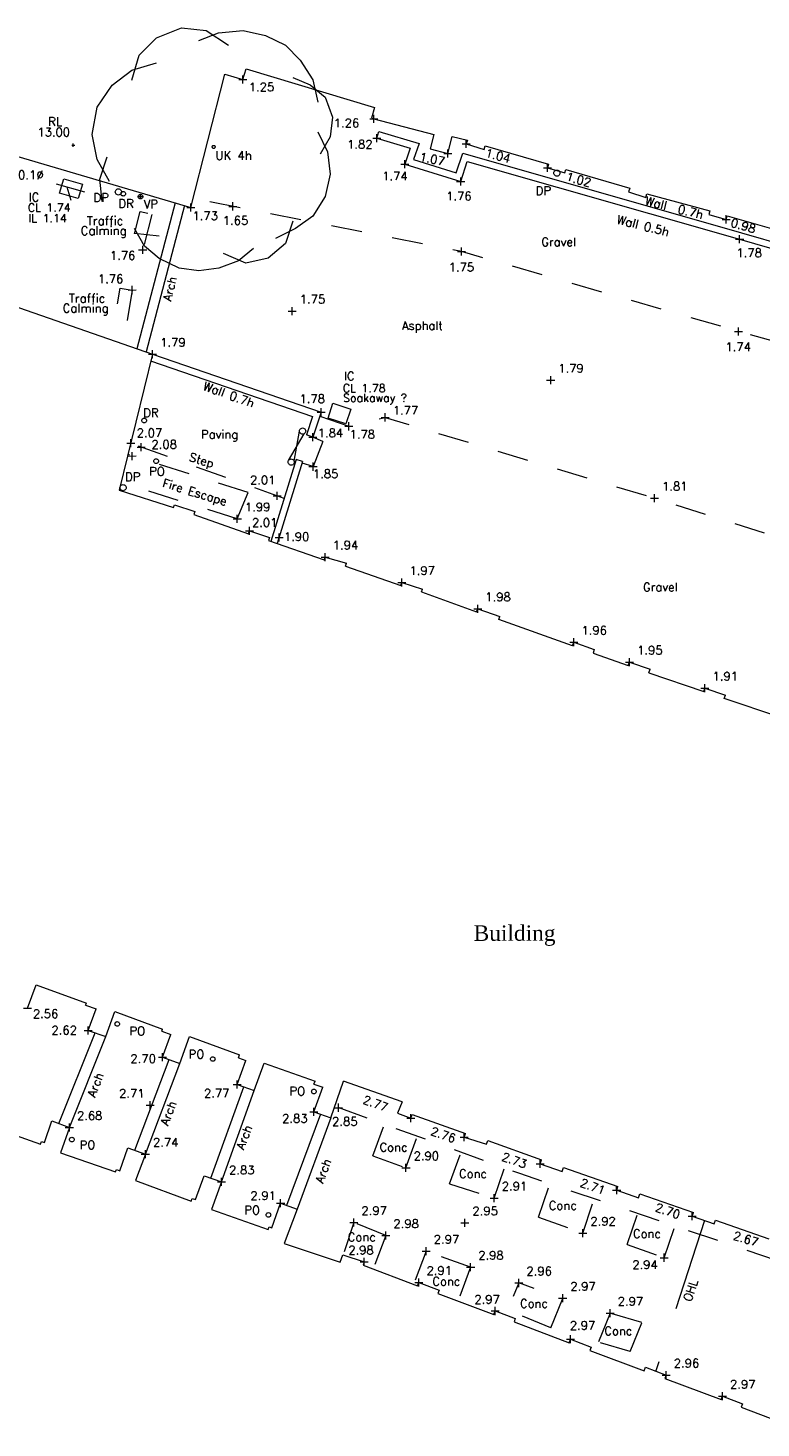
# Model space of a CAD drawing. Header units: metres. Extents: x 639013 to 639566, y 257273 to 257664.
# Tile 15 of 79: x 639202 to 639225, y 257406 to 257451. Entities that reach past the tile are written whole.
import ezdxf

# ---------------------------------------------------------------- set-up
doc = ezdxf.new("R2010")
doc.units = ezdxf.units.M
doc.linetypes.add('65208756-SWE-ZZ-XX-M-C-0002-FC06T002$0$03', pattern=[3, 1, -1, 1])
doc.linetypes.add('65208756-SWE-ZZ-XX-M-C-0002-FC06T002$0$IRRIGATION', pattern=[11.5, 3, -1.8, 0.3, -1.8, 0.3, -1.8, 2.5])
for name, color, linetype, lineweight in [('65208756-SWE-ZZ-XX-M-C-0002-FC06T002$0$0not0', 253, 'Continuous', 0), ('65208756-SWE-ZZ-XX-M-C-0002-FC06T002$0$SS_BUILDING', 253, 'Continuous', 0), ('65208756-SWE-ZZ-XX-M-C-0002-FC06T002$0$SS_COVERS', 253, 'Continuous', 0), ('65208756-SWE-ZZ-XX-M-C-0002-FC06T002$0$SS_DETAIL', 253, '65208756-SWE-ZZ-XX-M-C-0002-FC06T002$0$03', 0), ('65208756-SWE-ZZ-XX-M-C-0002-FC06T002$0$SS_GATE', 253, 'Continuous', 0), ('65208756-SWE-ZZ-XX-M-C-0002-FC06T002$0$SS_INTERNAL', 253, 'Continuous', 0), ('65208756-SWE-ZZ-XX-M-C-0002-FC06T002$0$SS_OHL', 253, '65208756-SWE-ZZ-XX-M-C-0002-FC06T002$0$IRRIGATION', 0), ('65208756-SWE-ZZ-XX-M-C-0002-FC06T002$0$SS_Pipe', 253, 'Continuous', 0), ('65208756-SWE-ZZ-XX-M-C-0002-FC06T002$0$SS_TEXT_GEN', 253, 'Continuous', 0), ('65208756-SWE-ZZ-XX-M-C-0002-FC06T002$0$SS_TREE', 253, 'Continuous', 0), ('65208756-SWE-ZZ-XX-M-C-0002-FC06T002$0$SS_TXT_DRAIN', 253, 'Continuous', 0), ('65208756-SWE-ZZ-XX-M-C-0002-FC06T002$0$SS_TXT_FENCE', 253, 'Continuous', 0), ('65208756-SWE-ZZ-XX-M-C-0002-FC06T002$0$SS_TXT_FURN', 253, 'Continuous', 0), ('65208756-SWE-ZZ-XX-M-C-0002-FC06T002$0$SS_TXT_LEV_BLD', 253, 'Continuous', 0), ('65208756-SWE-ZZ-XX-M-C-0002-FC06T002$0$SS_TXT_LEV_GEN', 253, 'Continuous', 0), ('65208756-SWE-ZZ-XX-M-C-0002-FC06T002$0$SS_TXT_LEV_PNT', 253, 'Continuous', 0), ('65208756-SWE-ZZ-XX-M-C-0002-FC06T002$0$SS_TXT_TREE', 253, 'Continuous', 0), ('65208756-SWE-ZZ-XX-M-C-0002-FC06T002$0$SS_TXT_UTL_WATER', 253, 'Continuous', 0), ('65208756-SWE-ZZ-XX-M-C-0002-FC06T002$0$SS_UTL_TEXT', 253, 'Continuous', 0), ('65208756-SWE-ZZ-XX-M-C-0002-FC06T002$0$SS_WALL', 253, 'Continuous', 0)]:
    doc.layers.add(name, color=color, linetype=linetype, lineweight=lineweight)
doc.layers.add('Z-Xref', color=7, linetype='Continuous')
doc.styles.add('65208756-SWE-ZZ-XX-M-C-0002-FC06T002$0$ROMANS', font='ROMANS')
doc.styles.add('65208756-SWE-ZZ-XX-M-C-0002-FC06T002$0$surv', font='romantic.ttf', dxfattribs={"height": 0.5})

# ---------------------------------------------------------------- blocks, each defined once
blk = doc.blocks.new('65208756-SWE-ZZ-XX-M-C-0002-FC06T002')
at = {"layer": '65208756-SWE-ZZ-XX-M-C-0002-FC06T002$0$0not0', "linetype": 'Continuous'}
for p, q in [((639208.602, 257449.419), (639208.862, 257449.419)), ((639208.732, 257449.289), (639208.732, 257449.549)), ((639212.835, 257448.147), (639213.095, 257448.147)), ((639212.965, 257448.017), (639212.965, 257448.277)), ((639212.933, 257447.527), (639213.193, 257447.527)), ((639213.063, 257447.397), (639213.063, 257447.657)), ((639215.947, 257447.213), (639215.947, 257447.473)), ((639203.209, 257447.301), (639203.309, 257447.301)), ((639203.259, 257447.251), (639203.259, 257447.351)), ((639207.741, 257447.245), (639207.743, 257447.258)), ((639207.743, 257447.232), (639207.741, 257447.245)), ((639207.743, 257447.258), (639207.748, 257447.27)), ((639207.748, 257447.22), (639207.743, 257447.232)), ((639207.748, 257447.27), (639207.756, 257447.28)), ((639207.756, 257447.21), (639207.748, 257447.22)), ((639207.756, 257447.28), (639207.766, 257447.288)), ((639207.766, 257447.202), (639207.756, 257447.21)), ((639207.766, 257447.288), (639207.778, 257447.293)), ((639207.778, 257447.197), (639207.766, 257447.202)), ((639207.778, 257447.293), (639207.791, 257447.295)), ((639207.791, 257447.195), (639207.778, 257447.197)), ((639207.791, 257447.295), (639207.804, 257447.293)), ((639207.804, 257447.197), (639207.791, 257447.195)), ((639207.804, 257447.293), (639207.816, 257447.288)), ((639207.816, 257447.202), (639207.804, 257447.197)), ((639207.816, 257447.288), (639207.826, 257447.28)), ((639207.826, 257447.21), (639207.816, 257447.202)), ((639207.826, 257447.28), (639207.834, 257447.27)), ((639207.834, 257447.22), (639207.826, 257447.21)), ((639207.834, 257447.27), (639207.839, 257447.258)), ((639207.839, 257447.232), (639207.834, 257447.22)), ((639207.839, 257447.258), (639207.841, 257447.245)), ((639207.841, 257447.245), (639207.839, 257447.232)), ((639215.221, 257447.033), (639215.481, 257447.033)), ((639215.351, 257446.903), (639215.35, 257447.163)), ((639215.817, 257447.343), (639216.077, 257447.343)), ((639213.835, 257446.69), (639214.095, 257446.69)), ((639213.965, 257446.56), (639213.965, 257446.82)), ((639218.439, 257446.573), (639218.699, 257446.573)), ((639218.569, 257446.443), (639218.569, 257446.703)), ((639218.825, 257446.484), (639218.849, 257446.494)), ((639218.849, 257446.494), (639218.875, 257446.498)), ((639218.875, 257446.498), (639218.901, 257446.494)), ((639218.901, 257446.494), (639218.925, 257446.484)), ((639215.638, 257446.129), (639215.898, 257446.129)), ((639215.768, 257445.999), (639215.768, 257446.259)), ((639218.775, 257446.398), (639218.779, 257446.424)), ((639218.779, 257446.372), (639218.775, 257446.398)), ((639218.779, 257446.424), (639218.789, 257446.448)), ((639218.789, 257446.348), (639218.779, 257446.372)), ((639218.789, 257446.448), (639218.805, 257446.468)), ((639218.805, 257446.328), (639218.789, 257446.348)), ((639218.805, 257446.468), (639218.825, 257446.484)), ((639218.825, 257446.312), (639218.805, 257446.328)), ((639218.849, 257446.302), (639218.825, 257446.312)), ((639218.875, 257446.298), (639218.849, 257446.302)), ((639218.901, 257446.302), (639218.875, 257446.298)), ((639218.925, 257446.312), (639218.901, 257446.302)), ((639218.925, 257446.484), (639218.945, 257446.468)), ((639218.945, 257446.328), (639218.925, 257446.312)), ((639218.945, 257446.468), (639218.961, 257446.448)), ((639218.961, 257446.348), (639218.945, 257446.328)), ((639218.961, 257446.448), (639218.971, 257446.424)), ((639218.971, 257446.372), (639218.961, 257446.348)), ((639218.971, 257446.424), (639218.975, 257446.398)), ((639218.975, 257446.398), (639218.971, 257446.372)), ((639204.615, 257445.79), (639204.619, 257445.816)), ((639204.619, 257445.764), (639204.615, 257445.79)), ((639204.619, 257445.816), (639204.629, 257445.84)), ((639204.629, 257445.74), (639204.619, 257445.764)), ((639204.629, 257445.84), (639204.645, 257445.86)), ((639204.645, 257445.72), (639204.629, 257445.74)), ((639204.645, 257445.86), (639204.665, 257445.876)), ((639204.665, 257445.704), (639204.645, 257445.72)), ((639204.665, 257445.876), (639204.689, 257445.886)), ((639204.689, 257445.694), (639204.665, 257445.704)), ((639204.689, 257445.886), (639204.715, 257445.89)), ((639204.715, 257445.69), (639204.689, 257445.694)), ((639204.715, 257445.89), (639204.741, 257445.886)), ((639204.741, 257445.694), (639204.715, 257445.69)), ((639204.741, 257445.886), (639204.765, 257445.876)), ((639204.765, 257445.704), (639204.741, 257445.694)), ((639204.765, 257445.876), (639204.785, 257445.86)), ((639204.785, 257445.72), (639204.765, 257445.704)), ((639204.785, 257445.86), (639204.801, 257445.84)), ((639204.801, 257445.74), (639204.785, 257445.72)), ((639204.797, 257445.731), (639204.8, 257445.751)), ((639204.8, 257445.712), (639204.797, 257445.731)), ((639204.8, 257445.751), (639204.807, 257445.769)), ((639204.807, 257445.694), (639204.8, 257445.712)), ((639204.801, 257445.84), (639204.811, 257445.816)), ((639204.811, 257445.764), (639204.801, 257445.74)), ((639204.807, 257445.769), (639204.819, 257445.784)), ((639204.82, 257445.679), (639204.807, 257445.694)), ((639204.811, 257445.816), (639204.815, 257445.79)), ((639204.815, 257445.79), (639204.811, 257445.764)), ((639204.819, 257445.784), (639204.834, 257445.796)), ((639204.835, 257445.667), (639204.82, 257445.679)), ((639204.834, 257445.796), (639204.852, 257445.803)), ((639204.853, 257445.659), (639204.835, 257445.667)), ((639204.852, 257445.803), (639204.872, 257445.806)), ((639204.872, 257445.656), (639204.853, 257445.659)), ((639204.872, 257445.806), (639204.891, 257445.803)), ((639204.892, 257445.659), (639204.872, 257445.656)), ((639204.891, 257445.803), (639204.909, 257445.796)), ((639204.91, 257445.667), (639204.892, 257445.659)), ((639204.909, 257445.796), (639204.924, 257445.784)), ((639204.925, 257445.679), (639204.91, 257445.667)), ((639204.924, 257445.784), (639204.936, 257445.769)), ((639204.936, 257445.694), (639204.925, 257445.679)), ((639204.936, 257445.769), (639204.944, 257445.751)), ((639204.944, 257445.712), (639204.936, 257445.694)), ((639204.944, 257445.751), (639204.947, 257445.731)), ((639204.947, 257445.731), (639204.944, 257445.712)), ((639205.353, 257445.638), (639205.356, 257445.658)), ((639205.356, 257445.619), (639205.353, 257445.638)), ((639205.353, 257445.638), (639205.503, 257445.638)), ((639205.356, 257445.658), (639205.363, 257445.676)), ((639205.363, 257445.601), (639205.356, 257445.619)), ((639205.363, 257445.676), (639205.375, 257445.691)), ((639205.375, 257445.586), (639205.363, 257445.601)), ((639205.375, 257445.691), (639205.39, 257445.703)), ((639205.39, 257445.703), (639205.408, 257445.71)), ((639205.408, 257445.71), (639205.428, 257445.713)), ((639205.428, 257445.713), (639205.447, 257445.71)), ((639205.428, 257445.563), (639205.428, 257445.713)), ((639205.447, 257445.71), (639205.465, 257445.703)), ((639205.465, 257445.703), (639205.48, 257445.691)), ((639205.48, 257445.691), (639205.492, 257445.676)), ((639205.492, 257445.601), (639205.48, 257445.586)), ((639205.492, 257445.676), (639205.5, 257445.658)), ((639205.5, 257445.619), (639205.492, 257445.601)), ((639205.5, 257445.658), (639205.503, 257445.638)), ((639205.503, 257445.638), (639205.5, 257445.619)), ((639205.39, 257445.574), (639205.375, 257445.586)), ((639205.408, 257445.566), (639205.39, 257445.574)), ((639205.428, 257445.563), (639205.408, 257445.566)), ((639205.447, 257445.566), (639205.428, 257445.563)), ((639205.465, 257445.574), (639205.447, 257445.566)), ((639205.48, 257445.586), (639205.465, 257445.574)), ((639206.925, 257445.289), (639207.185, 257445.289)), ((639207.055, 257445.159), (639207.055, 257445.419)), ((639208.283, 257445.324), (639208.543, 257445.325)), ((639208.413, 257445.195), (639208.413, 257445.455)), ((639224.211, 257444.905), (639224.471, 257444.905)), ((639224.341, 257444.775), (639224.341, 257445.035)), ((639224.647, 257444.262), (639224.907, 257444.262)), ((639224.777, 257444.132), (639224.777, 257444.392)), ((639205.369, 257443.923), (639205.629, 257443.923)), ((639205.499, 257443.793), (639205.499, 257444.053)), ((639215.668, 257443.863), (639215.928, 257443.863)), ((639215.798, 257443.733), (639215.798, 257443.993)), ((639205.028, 257442.623), (639205.288, 257442.624)), ((639205.158, 257442.493), (639205.158, 257442.753)), ((639210.327, 257441.811), (639210.327, 257442.071)), ((639210.197, 257441.941), (639210.457, 257441.941)), ((639224.606, 257441.287), (639224.866, 257441.287)), ((639224.736, 257441.157), (639224.736, 257441.417)), ((639205.819, 257440.417), (639205.819, 257440.677)), ((639205.689, 257440.547), (639205.949, 257440.547)), ((639218.544, 257439.71), (639218.804, 257439.71)), ((639218.674, 257439.58), (639218.674, 257439.84)), ((639211.266, 257438.549), (639211.266, 257438.809)), ((639205.472, 257438.407), (639205.475, 257438.427)), ((639205.475, 257438.388), (639205.472, 257438.407)), ((639205.475, 257438.427), (639205.482, 257438.445)), ((639205.482, 257438.37), (639205.475, 257438.388)), ((639205.482, 257438.445), (639205.494, 257438.46)), ((639205.494, 257438.355), (639205.482, 257438.37)), ((639205.494, 257438.46), (639205.509, 257438.472)), ((639205.509, 257438.343), (639205.494, 257438.355)), ((639205.509, 257438.472), (639205.527, 257438.479)), ((639205.527, 257438.479), (639205.547, 257438.482)), ((639205.547, 257438.482), (639205.566, 257438.479)), ((639205.566, 257438.479), (639205.584, 257438.472)), ((639205.584, 257438.472), (639205.599, 257438.46)), ((639205.599, 257438.355), (639205.584, 257438.343)), ((639205.599, 257438.46), (639205.611, 257438.445)), ((639205.611, 257438.37), (639205.599, 257438.355)), ((639205.611, 257438.445), (639205.619, 257438.427)), ((639205.619, 257438.388), (639205.611, 257438.37)), ((639205.619, 257438.427), (639205.622, 257438.407)), ((639205.622, 257438.407), (639205.619, 257438.388)), ((639211.136, 257438.679), (639211.396, 257438.679)), ((639213.201, 257438.51), (639213.461, 257438.51)), ((639213.331, 257438.38), (639213.331, 257438.64)), ((639205.527, 257438.335), (639205.509, 257438.343)), ((639205.547, 257438.332), (639205.527, 257438.335)), ((639205.566, 257438.335), (639205.547, 257438.332)), ((639205.584, 257438.343), (639205.566, 257438.335)), ((639210.563, 257438.068), (639210.567, 257438.094)), ((639210.567, 257438.042), (639210.563, 257438.068)), ((639210.567, 257438.094), (639210.577, 257438.118)), ((639210.577, 257438.018), (639210.567, 257438.042)), ((639210.577, 257438.118), (639210.593, 257438.138)), ((639210.593, 257437.998), (639210.577, 257438.018)), ((639210.593, 257438.138), (639210.613, 257438.154)), ((639210.613, 257437.982), (639210.593, 257437.998)), ((639210.613, 257438.154), (639210.637, 257438.164)), ((639210.637, 257437.972), (639210.613, 257437.982)), ((639210.637, 257438.164), (639210.663, 257438.168)), ((639210.663, 257437.968), (639210.637, 257437.972)), ((639210.663, 257438.168), (639210.689, 257438.164)), ((639210.689, 257437.972), (639210.663, 257437.968)), ((639210.689, 257438.164), (639210.713, 257438.154)), ((639210.713, 257437.982), (639210.689, 257437.972)), ((639210.713, 257438.154), (639210.733, 257438.138)), ((639210.733, 257437.998), (639210.713, 257437.982)), ((639210.733, 257438.138), (639210.749, 257438.118)), ((639210.749, 257438.018), (639210.733, 257437.998)), ((639210.749, 257438.118), (639210.759, 257438.094)), ((639210.759, 257438.042), (639210.749, 257438.018)), ((639210.759, 257438.094), (639210.763, 257438.068)), ((639210.763, 257438.068), (639210.759, 257438.042)), ((639210.992, 257437.743), (639210.992, 257438.003)), ((639212.03, 257438.22), (639212.29, 257438.22)), ((639212.16, 257438.09), (639212.16, 257438.35)), ((639204.982, 257437.677), (639205.242, 257437.677)), ((639205.112, 257437.547), (639205.112, 257437.807)), ((639205.316, 257437.548), (639205.576, 257437.548)), ((639205.446, 257437.418), (639205.446, 257437.678)), ((639210.862, 257437.873), (639211.122, 257437.873)), ((639205.03, 257437.261), (639205.29, 257437.262)), ((639205.16, 257437.131), (639205.16, 257437.391)), ((639205.858, 257437.096), (639205.861, 257437.116)), ((639205.861, 257437.077), (639205.858, 257437.096)), ((639205.861, 257437.116), (639205.869, 257437.134)), ((639205.869, 257437.059), (639205.861, 257437.077)), ((639205.869, 257437.134), (639205.881, 257437.149)), ((639205.881, 257437.044), (639205.869, 257437.059)), ((639205.881, 257437.149), (639205.896, 257437.161)), ((639205.896, 257437.032), (639205.881, 257437.044)), ((639205.896, 257437.161), (639205.914, 257437.168)), ((639205.914, 257437.024), (639205.896, 257437.032)), ((639205.914, 257437.168), (639205.933, 257437.171)), ((639205.933, 257437.021), (639205.914, 257437.024)), ((639205.933, 257437.171), (639205.953, 257437.168)), ((639205.953, 257437.024), (639205.933, 257437.021)), ((639205.953, 257437.168), (639205.971, 257437.161)), ((639205.971, 257437.032), (639205.953, 257437.024)), ((639205.971, 257437.161), (639205.986, 257437.149)), ((639205.986, 257437.044), (639205.971, 257437.032)), ((639205.986, 257437.149), (639205.998, 257437.134)), ((639205.998, 257437.059), (639205.986, 257437.044)), ((639205.998, 257437.134), (639206.005, 257437.116)), ((639206.005, 257437.077), (639205.998, 257437.059)), ((639206.005, 257437.116), (639206.008, 257437.096)), ((639206.008, 257437.096), (639206.005, 257437.077)), ((639210.194, 257437.066), (639210.198, 257437.092)), ((639210.198, 257437.04), (639210.194, 257437.066)), ((639210.198, 257437.092), (639210.208, 257437.116)), ((639210.208, 257437.016), (639210.198, 257437.04)), ((639210.208, 257437.116), (639210.224, 257437.136)), ((639210.224, 257436.996), (639210.208, 257437.016)), ((639210.224, 257437.136), (639210.244, 257437.152)), ((639210.244, 257437.152), (639210.268, 257437.162)), ((639210.268, 257437.162), (639210.294, 257437.166)), ((639210.294, 257437.166), (639210.32, 257437.162)), ((639210.32, 257437.162), (639210.344, 257437.152)), ((639210.344, 257437.152), (639210.364, 257437.136)), ((639210.364, 257437.136), (639210.38, 257437.116)), ((639210.38, 257437.016), (639210.364, 257436.996)), ((639210.38, 257437.116), (639210.39, 257437.092)), ((639210.39, 257437.04), (639210.38, 257437.016)), ((639210.39, 257437.092), (639210.394, 257437.066)), ((639210.394, 257437.066), (639210.39, 257437.04)), ((639210.999, 257436.788), (639210.999, 257437.048)), ((639210.244, 257436.98), (639210.224, 257436.996)), ((639210.268, 257436.97), (639210.244, 257436.98)), ((639210.294, 257436.966), (639210.268, 257436.97)), ((639210.32, 257436.97), (639210.294, 257436.966)), ((639210.344, 257436.98), (639210.32, 257436.97)), ((639210.364, 257436.996), (639210.344, 257436.98)), ((639210.869, 257436.918), (639211.129, 257436.919)), ((639204.764, 257436.239), (639204.768, 257436.265)), ((639204.768, 257436.213), (639204.764, 257436.239)), ((639204.768, 257436.265), (639204.778, 257436.29)), ((639204.778, 257436.19), (639204.768, 257436.213)), ((639204.778, 257436.29), (639204.794, 257436.31)), ((639204.794, 257436.17), (639204.778, 257436.19)), ((639204.794, 257436.31), (639204.814, 257436.326)), ((639204.814, 257436.154), (639204.794, 257436.17)), ((639204.814, 257436.326), (639204.838, 257436.336)), ((639204.838, 257436.144), (639204.814, 257436.154)), ((639204.838, 257436.336), (639204.864, 257436.34)), ((639204.864, 257436.14), (639204.838, 257436.144)), ((639204.864, 257436.34), (639204.89, 257436.336)), ((639204.89, 257436.144), (639204.864, 257436.14)), ((639204.89, 257436.336), (639204.914, 257436.326)), ((639204.914, 257436.154), (639204.89, 257436.144)), ((639204.914, 257436.326), (639204.934, 257436.31)), ((639204.934, 257436.17), (639204.914, 257436.154)), ((639204.934, 257436.31), (639204.95, 257436.29)), ((639204.95, 257436.19), (639204.934, 257436.17)), ((639204.95, 257436.29), (639204.96, 257436.266)), ((639204.96, 257436.214), (639204.95, 257436.19)), ((639204.96, 257436.266), (639204.964, 257436.24)), ((639204.964, 257436.24), (639204.96, 257436.214)), ((639209.842, 257435.841), (639209.842, 257436.101)), ((639209.712, 257435.971), (639209.972, 257435.971)), ((639221.896, 257435.902), (639222.156, 257435.902)), ((639222.027, 257435.772), (639222.026, 257436.032)), ((639208.425, 257435.23), (639208.685, 257435.23)), ((639208.555, 257435.1), (639208.555, 257435.36)), ((639208.815, 257434.842), (639209.075, 257434.842)), ((639208.945, 257434.712), (639208.945, 257434.972)), ((639209.906, 257434.501), (639209.906, 257434.761)), ((639209.776, 257434.631), (639210.036, 257434.631)), ((639211.261, 257433.999), (639211.521, 257433.999)), ((639211.391, 257433.869), (639211.391, 257434.129)), ((639213.741, 257433.177), (639214.001, 257433.177)), ((639213.871, 257433.047), (639213.871, 257433.307)), ((639216.188, 257432.327), (639216.448, 257432.328)), ((639216.318, 257432.197), (639216.318, 257432.457)), ((639219.295, 257431.247), (639219.555, 257431.247)), ((639219.425, 257431.117), (639219.425, 257431.377)), ((639221.222, 257430.475), (639221.222, 257430.735)), ((639221.092, 257430.605), (639221.352, 257430.605)), ((639223.527, 257429.766), (639223.787, 257429.766)), ((639223.657, 257429.636), (639223.657, 257429.896)), ((639201.649, 257419.426), (639201.909, 257419.426)), ((639204.603, 257418.919), (639204.606, 257418.938)), ((639204.606, 257418.899), (639204.603, 257418.919)), ((639204.606, 257418.938), (639204.614, 257418.956)), ((639204.614, 257418.956), (639204.626, 257418.971)), ((639204.626, 257418.971), (639204.641, 257418.983)), ((639204.641, 257418.983), (639204.659, 257418.991)), ((639204.659, 257418.991), (639204.678, 257418.994)), ((639204.678, 257418.994), (639204.698, 257418.991)), ((639204.698, 257418.991), (639204.716, 257418.983)), ((639204.716, 257418.983), (639204.731, 257418.971)), ((639204.731, 257418.971), (639204.743, 257418.956)), ((639204.743, 257418.956), (639204.75, 257418.938)), ((639204.75, 257418.938), (639204.753, 257418.919)), ((639204.753, 257418.919), (639204.75, 257418.899)), ((639203.609, 257418.711), (639203.869, 257418.711)), ((639203.739, 257418.581), (639203.739, 257418.841)), ((639204.614, 257418.881), (639204.606, 257418.899)), ((639204.626, 257418.866), (639204.614, 257418.881)), ((639204.641, 257418.854), (639204.626, 257418.866)), ((639204.659, 257418.847), (639204.641, 257418.854)), ((639204.678, 257418.844), (639204.659, 257418.847)), ((639204.698, 257418.847), (639204.678, 257418.844)), ((639204.716, 257418.854), (639204.698, 257418.847)), ((639204.731, 257418.866), (639204.716, 257418.854)), ((639204.743, 257418.881), (639204.731, 257418.866)), ((639204.75, 257418.899), (639204.743, 257418.881)), ((639206.006, 257417.842), (639206.266, 257417.842)), ((639206.136, 257417.712), (639206.136, 257417.972)), ((639207.685, 257417.787), (639207.688, 257417.806)), ((639207.688, 257417.767), (639207.685, 257417.787)), ((639207.688, 257417.806), (639207.696, 257417.824)), ((639207.696, 257417.749), (639207.688, 257417.767)), ((639207.696, 257417.824), (639207.708, 257417.839)), ((639207.708, 257417.734), (639207.696, 257417.749)), ((639207.708, 257417.839), (639207.723, 257417.851)), ((639207.723, 257417.722), (639207.708, 257417.734)), ((639207.723, 257417.851), (639207.741, 257417.859)), ((639207.741, 257417.715), (639207.723, 257417.722)), ((639207.741, 257417.859), (639207.76, 257417.862)), ((639207.76, 257417.712), (639207.741, 257417.715)), ((639207.76, 257417.862), (639207.78, 257417.859)), ((639207.78, 257417.715), (639207.76, 257417.712)), ((639207.78, 257417.859), (639207.798, 257417.851)), ((639207.798, 257417.722), (639207.78, 257417.715)), ((639207.798, 257417.851), (639207.813, 257417.839)), ((639207.813, 257417.734), (639207.798, 257417.722)), ((639207.813, 257417.839), (639207.825, 257417.824)), ((639207.825, 257417.749), (639207.813, 257417.734)), ((639207.825, 257417.824), (639207.832, 257417.806)), ((639207.832, 257417.767), (639207.825, 257417.749)), ((639207.832, 257417.806), (639207.835, 257417.787)), ((639207.835, 257417.787), (639207.832, 257417.767)), ((639208.416, 257416.968), (639208.676, 257416.968)), ((639208.546, 257416.838), (639208.546, 257417.098)), ((639210.953, 257416.737), (639210.956, 257416.757)), ((639210.956, 257416.718), (639210.953, 257416.737)), ((639210.956, 257416.757), (639210.964, 257416.775)), ((639210.964, 257416.7), (639210.956, 257416.718)), ((639210.964, 257416.775), (639210.976, 257416.79)), ((639210.976, 257416.685), (639210.964, 257416.7)), ((639210.976, 257416.79), (639210.991, 257416.802)), ((639210.991, 257416.673), (639210.976, 257416.685)), ((639210.991, 257416.802), (639211.009, 257416.809)), ((639211.009, 257416.665), (639210.991, 257416.673)), ((639211.009, 257416.809), (639211.028, 257416.813)), ((639211.028, 257416.663), (639211.009, 257416.665)), ((639211.028, 257416.813), (639211.048, 257416.81)), ((639211.048, 257416.666), (639211.028, 257416.663)), ((639211.048, 257416.81), (639211.066, 257416.802)), ((639211.066, 257416.673), (639211.048, 257416.666)), ((639211.066, 257416.802), (639211.081, 257416.79)), ((639211.081, 257416.685), (639211.066, 257416.673)), ((639211.081, 257416.79), (639211.093, 257416.775)), ((639211.093, 257416.7), (639211.081, 257416.685)), ((639211.093, 257416.775), (639211.1, 257416.757)), ((639211.1, 257416.718), (639211.093, 257416.7)), ((639211.1, 257416.757), (639211.103, 257416.738)), ((639211.103, 257416.738), (639211.1, 257416.718)), ((639205.614, 257416.293), (639205.874, 257416.293)), ((639205.744, 257416.163), (639205.744, 257416.423)), ((639211.03, 257415.952), (639211.03, 257416.212)), ((639211.694, 257416.215), (639211.954, 257416.215)), ((639211.824, 257416.085), (639211.824, 257416.345)), ((639210.9, 257416.082), (639211.16, 257416.082)), ((639214.03, 257415.873), (639214.29, 257415.873)), ((639214.16, 257415.743), (639214.16, 257416.003)), ((639203, 257415.574), (639203.26, 257415.574)), ((639203.13, 257415.444), (639203.13, 257415.704)), ((639215.884, 257415.132), (639215.884, 257415.392)), ((639203.137, 257415.185), (639203.14, 257415.205)), ((639203.14, 257415.166), (639203.137, 257415.185)), ((639203.14, 257415.205), (639203.148, 257415.223)), ((639203.148, 257415.148), (639203.14, 257415.166)), ((639203.148, 257415.223), (639203.16, 257415.238)), ((639203.16, 257415.133), (639203.148, 257415.148)), ((639203.16, 257415.238), (639203.175, 257415.25)), ((639203.175, 257415.121), (639203.16, 257415.133)), ((639203.175, 257415.25), (639203.193, 257415.257)), ((639203.193, 257415.113), (639203.175, 257415.121)), ((639203.193, 257415.257), (639203.212, 257415.26)), ((639203.212, 257415.11), (639203.193, 257415.113)), ((639203.212, 257415.26), (639203.232, 257415.257)), ((639203.232, 257415.113), (639203.212, 257415.11)), ((639203.232, 257415.257), (639203.25, 257415.25)), ((639203.25, 257415.121), (639203.232, 257415.113)), ((639203.25, 257415.25), (639203.265, 257415.238)), ((639203.265, 257415.133), (639203.25, 257415.121)), ((639203.265, 257415.238), (639203.277, 257415.223)), ((639203.277, 257415.148), (639203.265, 257415.133)), ((639203.277, 257415.223), (639203.284, 257415.205)), ((639203.284, 257415.166), (639203.277, 257415.148)), ((639203.284, 257415.205), (639203.287, 257415.185)), ((639203.287, 257415.185), (639203.284, 257415.166)), ((639205.585, 257414.584), (639205.585, 257414.844)), ((639215.754, 257415.262), (639216.014, 257415.262)), ((639205.455, 257414.714), (639205.715, 257414.714)), ((639214.002, 257414.145), (639214.002, 257414.405)), ((639218.205, 257414.403), (639218.465, 257414.404)), ((639218.335, 257414.274), (639218.335, 257414.534)), ((639208.042, 257413.687), (639208.041, 257413.947)), ((639213.872, 257414.275), (639214.132, 257414.275)), ((639207.912, 257413.817), (639208.172, 257413.817)), ((639220.676, 257413.551), (639220.936, 257413.551)), ((639220.806, 257413.421), (639220.805, 257413.681)), ((639209.824, 257413.133), (639210.084, 257413.133)), ((639209.954, 257413.003), (639209.954, 257413.263)), ((639216.719, 257413.296), (639216.979, 257413.296)), ((639216.849, 257413.166), (639216.849, 257413.426)), ((639209.484, 257412.751), (639209.487, 257412.771)), ((639209.487, 257412.732), (639209.484, 257412.751)), ((639209.487, 257412.771), (639209.494, 257412.789)), ((639209.494, 257412.714), (639209.487, 257412.732)), ((639209.494, 257412.789), (639209.506, 257412.804)), ((639209.506, 257412.699), (639209.494, 257412.714)), ((639209.506, 257412.804), (639209.521, 257412.816)), ((639209.521, 257412.687), (639209.506, 257412.699)), ((639209.521, 257412.816), (639209.539, 257412.823)), ((639209.539, 257412.679), (639209.521, 257412.687)), ((639209.539, 257412.823), (639209.559, 257412.826)), ((639209.559, 257412.676), (639209.539, 257412.679)), ((639209.559, 257412.826), (639209.578, 257412.823)), ((639209.578, 257412.679), (639209.559, 257412.676)), ((639209.578, 257412.823), (639209.596, 257412.816)), ((639209.596, 257412.687), (639209.578, 257412.679)), ((639209.596, 257412.816), (639209.611, 257412.804)), ((639209.611, 257412.699), (639209.596, 257412.687)), ((639209.611, 257412.804), (639209.623, 257412.789)), ((639209.623, 257412.714), (639209.611, 257412.699)), ((639209.623, 257412.789), (639209.631, 257412.771)), ((639209.631, 257412.732), (639209.623, 257412.714)), ((639209.631, 257412.771), (639209.634, 257412.751)), ((639209.634, 257412.751), (639209.631, 257412.732)), ((639212.318, 257412.375), (639212.318, 257412.635)), ((639215.902, 257412.366), (639215.902, 257412.626)), ((639223.115, 257412.711), (639223.375, 257412.712)), ((639223.245, 257412.581), (639223.245, 257412.841)), ((639212.188, 257412.505), (639212.448, 257412.505)), ((639213.349, 257411.954), (639213.349, 257412.214)), ((639215.772, 257412.496), (639216.032, 257412.496)), ((639219.58, 257412.163), (639219.84, 257412.163)), ((639219.71, 257412.033), (639219.71, 257412.293)), ((639213.219, 257412.084), (639213.479, 257412.084)), ((639214.654, 257411.449), (639214.654, 257411.709)), ((639212.521, 257411.238), (639212.781, 257411.239)), ((639212.651, 257411.109), (639212.651, 257411.369)), ((639214.524, 257411.579), (639214.784, 257411.579)), ((639222.209, 257411.371), (639222.469, 257411.371)), ((639222.339, 257411.241), (639222.339, 257411.501)), ((639215.96, 257411.065), (639216.22, 257411.065)), ((639216.09, 257410.935), (639216.09, 257411.195)), ((639214.29, 257410.571), (639214.55, 257410.571)), ((639214.42, 257410.441), (639214.42, 257410.701)), ((639217.517, 257410.553), (639217.777, 257410.553)), ((639217.647, 257410.423), (639217.646, 257410.683)), ((639218.932, 257410.06), (639219.192, 257410.06)), ((639219.062, 257409.93), (639219.062, 257410.19)), ((639216.752, 257409.649), (639217.012, 257409.649)), ((639216.883, 257409.519), (639216.882, 257409.779)), ((639220.462, 257409.58), (639220.722, 257409.58)), ((639220.592, 257409.45), (639220.592, 257409.71)), ((639219.188, 257408.735), (639219.448, 257408.736)), ((639219.318, 257408.606), (639219.318, 257408.866)), ((639222.405, 257407.45), (639222.404, 257407.71)), ((639222.274, 257407.58), (639222.534, 257407.58)), ((639224.09, 257406.899), (639224.35, 257406.899)), ((639224.22, 257406.769), (639224.22, 257407.029))]:
    blk.add_line(p, q, dxfattribs=at)
at = {"layer": '65208756-SWE-ZZ-XX-M-C-0002-FC06T002$0$SS_BUILDING'}
for p, q in [((639208.732, 257449.419), (639208.836, 257449.763)), ((639208.836, 257449.763), (639212.987, 257448.516)), ((639207.055, 257445.289), (639208.148, 257449.594)), ((639208.148, 257449.594), (639208.732, 257449.419)), ((639212.987, 257448.516), (639212.883, 257448.171)), ((639212.883, 257448.171), (639212.965, 257448.147)), ((639212.965, 257448.147), (639214.903, 257447.64)), ((639199.712, 257447.448), (639207.055, 257445.289)), ((639214.903, 257447.64), (639214.781, 257447.186)), ((639215.351, 257447.033), (639215.498, 257447.584)), ((639215.498, 257447.584), (639215.983, 257447.458)), ((639215.983, 257447.458), (639215.947, 257447.343)), ((639214.781, 257447.186), (639215.351, 257447.033)), ((639215.947, 257447.343), (639216.527, 257447.161)), ((639216.527, 257447.161), (639216.562, 257447.276)), ((639216.562, 257447.276), (639218.604, 257446.688)), ((639218.604, 257446.688), (639218.569, 257446.573)), ((639218.569, 257446.573), (639219.132, 257446.402)), ((639219.132, 257446.402), (639219.167, 257446.517)), ((639219.167, 257446.517), (639221.226, 257445.911)), ((639221.226, 257445.911), (639221.188, 257445.797)), ((639221.188, 257445.797), (639221.744, 257445.613)), ((639221.744, 257445.613), (639221.782, 257445.727)), ((639221.782, 257445.727), (639223.818, 257445.182)), ((639223.818, 257445.182), (639223.784, 257445.066)), ((639223.784, 257445.066), (639224.341, 257444.905)), ((639224.341, 257444.905), (639224.374, 257445.02)), ((639224.374, 257445.02), (639226.408, 257444.433)), ((639209.557, 257434.534), (639211.358, 257433.905)), ((639211.358, 257433.905), (639211.391, 257433.999)), ((639211.391, 257433.999), (639212.08, 257433.803)), ((639212.047, 257433.708), (639212.08, 257433.803)), ((639212.047, 257433.708), (639213.838, 257433.083)), ((639213.838, 257433.083), (639213.871, 257433.177)), ((639213.871, 257433.177), (639214.537, 257432.966)), ((639214.504, 257432.872), (639214.537, 257432.966)), ((639214.504, 257432.872), (639216.284, 257432.233)), ((639216.284, 257432.233), (639216.318, 257432.327)), ((639217.002, 257431.984), (639217.036, 257432.078)), ((639219.384, 257431.134), (639217.002, 257431.984)), ((639219.384, 257431.134), (639219.425, 257431.247)), ((639219.425, 257431.247), (639220.084, 257431.012)), ((639220.084, 257431.012), (639220.044, 257430.899)), ((639220.044, 257430.899), (639221.182, 257430.492)), ((639221.182, 257430.492), (639221.222, 257430.605)), ((639221.222, 257430.605), (639221.884, 257430.377)), ((639221.843, 257430.264), (639221.884, 257430.377)), ((639221.843, 257430.264), (639223.616, 257429.653)), ((639223.616, 257429.653), (639223.657, 257429.766)), ((639223.657, 257429.766), (639224.32, 257429.542)), ((639224.279, 257429.429), (639224.32, 257429.542)), ((639226.074, 257428.822), (639224.279, 257429.429)), ((639201.779, 257419.426), (639202.057, 257420.187)), ((639202.057, 257420.187), (639203.679, 257419.595)), ((639203.655, 257419.529), (639203.679, 257419.595)), ((639203.655, 257419.529), (639203.993, 257419.406)), ((639203.739, 257418.711), (639203.993, 257419.406)), ((639204.307, 257418.514), (639204.604, 257419.321)), ((639204.604, 257419.321), (639206.141, 257418.756)), ((639203.739, 257418.711), (639204.307, 257418.514)), ((639206.114, 257418.681), (639206.141, 257418.756)), ((639206.114, 257418.681), (639206.405, 257418.575)), ((639206.136, 257417.842), (639206.405, 257418.575)), ((639206.695, 257417.647), (639207.012, 257418.511)), ((639207.012, 257418.511), (639208.628, 257417.918)), ((639206.136, 257417.842), (639206.695, 257417.647)), ((639208.546, 257416.968), (639208.829, 257417.738)), ((639208.594, 257417.824), (639208.628, 257417.918)), ((639208.594, 257417.824), (639208.829, 257417.738)), ((639209.104, 257416.771), (639209.421, 257417.656)), ((639209.421, 257417.656), (639211.064, 257417.069)), ((639208.546, 257416.968), (639209.104, 257416.771)), ((639211.03, 257416.974), (639211.064, 257417.069)), ((639211.03, 257416.974), (639211.313, 257416.873)), ((639211.03, 257416.082), (639211.313, 257416.873)), ((639211.576, 257415.891), (639211.988, 257417.067)), ((639213.876, 257416.405), (639211.988, 257417.067)), ((639213.876, 257416.405), (639213.733, 257416.042)), ((639211.03, 257416.082), (639211.576, 257415.891)), ((639213.733, 257416.042), (639214.16, 257415.873)), ((639214.16, 257415.873), (639214.203, 257415.996)), ((639214.203, 257415.996), (639215.927, 257415.384)), ((639215.884, 257415.262), (639215.927, 257415.384)), ((639215.884, 257415.262), (639216.602, 257415.033)), ((639216.602, 257415.033), (639216.646, 257415.155)), ((639216.646, 257415.155), (639218.379, 257414.526)), ((639218.335, 257414.404), (639218.379, 257414.526)), ((639218.335, 257414.404), (639219.044, 257414.159)), ((639219.044, 257414.159), (639219.088, 257414.281)), ((639219.088, 257414.281), (639220.848, 257413.674)), ((639220.806, 257413.551), (639220.848, 257413.674)), ((639220.806, 257413.551), (639221.515, 257413.307)), ((639221.515, 257413.307), (639221.557, 257413.43)), ((639221.557, 257413.43), (639223.287, 257412.834)), ((639223.245, 257412.711), (639223.287, 257412.834)), ((639223.245, 257412.711), (639223.953, 257412.464)), ((639223.953, 257412.464), (639223.995, 257412.587)), ((639223.995, 257412.587), (639225.722, 257411.983))]:
    blk.add_line(p, q, dxfattribs=at)
at = {"layer": '65208756-SWE-ZZ-XX-M-C-0002-FC06T002$0$SS_BUILDING', "ltscale": 3}
for p, q in [((639206.544, 257445.439), (639205.311, 257440.724)), ((639206.844, 257445.351), (639205.607, 257440.621)), ((639202.795, 257415.704), (639203.967, 257418.632)), ((639203.13, 257415.574), (639204.307, 257418.514)), ((639205.248, 257414.841), (639206.355, 257417.766)), ((639205.585, 257414.714), (639206.695, 257417.647)), ((639207.703, 257413.938), (639208.765, 257416.893)), ((639208.042, 257413.817), (639209.104, 257416.771)), ((639211.236, 257416.01), (639210.148, 257413.06)), ((639211.576, 257415.891), (639210.485, 257412.934))]:
    blk.add_line(p, q, dxfattribs=at)
at = {"layer": '65208756-SWE-ZZ-XX-M-C-0002-FC06T002$0$SS_BUILDING', "flags": 128}
for points in [[(639198.599, 257443.058), (639205.819, 257440.547), (639204.737, 257436.154), (639206.493, 257435.594), (639206.524, 257435.689), (639207.186, 257435.469), (639207.154, 257435.374), (639208.913, 257434.747), (639208.945, 257434.842), (639209.59, 257434.629), (639209.559, 257434.534)], [(639216.318, 257432.327), (639217.036, 257432.078)], [(639200.406, 257415.674), (639202.199, 257415.042), (639202.229, 257415.127), (639202.323, 257415.094), (639202.569, 257415.792), (639203.13, 257415.574), (639202.848, 257414.762), (639204.626, 257414.144), (639204.653, 257414.22), (639204.766, 257414.18), (639205.022, 257414.917), (639205.585, 257414.714), (639205.272, 257413.86), (639207.067, 257413.201), (639207.098, 257413.286), (639207.201, 257413.248), (639207.483, 257414.018), (639208.042, 257413.817), (639207.725, 257412.932), (639209.553, 257412.278), (639209.583, 257412.363), (639209.668, 257412.333), (639209.954, 257413.133), (639210.485, 257412.934), (639210.07, 257411.829), (639211.88, 257411.23), (639211.959, 257411.468), (639212.651, 257411.239), (639212.614, 257411.125), (639214.378, 257410.459), (639214.42, 257410.571), (639215.069, 257410.324), (639215.027, 257410.212), (639216.84, 257409.537), (639216.882, 257409.649), (639217.532, 257409.406), (639217.49, 257409.294), (639219.275, 257408.623), (639219.318, 257408.736), (639219.981, 257408.485), (639219.938, 257408.373), (639221.697, 257407.72), (639221.74, 257407.832), (639222.404, 257407.58), (639222.362, 257407.468), (639224.177, 257406.787), (639224.22, 257406.899), (639224.871, 257406.651), (639224.828, 257406.539), (639226.616, 257405.87)]]:
    blk.add_lwpolyline(points, dxfattribs=at)
at = {"layer": '65208756-SWE-ZZ-XX-M-C-0002-FC06T002$0$SS_COVERS', "flags": 128}
for points in [[(639203.417, 257445.58), (639202.817, 257445.755), (639202.952, 257446.216), (639203.551, 257446.041), (639203.417, 257445.58)], [(639211.642, 257438.963), (639212.217, 257438.777), (639212.063, 257438.302), (639211.488, 257438.488), (639211.642, 257438.963)]]:
    blk.add_lwpolyline(points, dxfattribs=at)
at = {"layer": '65208756-SWE-ZZ-XX-M-C-0002-FC06T002$0$SS_DETAIL'}
for p, q in [((639210.065, 257435.891), (639205.11, 257437.668)), ((639211.316, 257437.729), (639210.992, 257437.873)), ((639211.316, 257437.729), (639210.999, 257436.918)), ((639208.905, 257436.086), (639205.021, 257437.305)), ((639210.999, 257436.918), (639210.647, 257437.027)), ((639208.555, 257435.23), (639204.8, 257436.408)), ((639208.555, 257435.23), (639208.905, 257436.086)), ((639212.934, 257414.659), (639213.304, 257415.677)), ((639214.002, 257414.275), (639214.371, 257415.289)), ((639212.934, 257414.659), (639214.002, 257414.275)), ((639215.405, 257413.757), (639215.776, 257414.778)), ((639216.849, 257413.296), (639217.174, 257414.256)), ((639215.405, 257413.757), (639216.849, 257413.296)), ((639218.282, 257412.682), (639218.646, 257413.759)), ((639219.71, 257412.163), (639220.085, 257413.272)), ((639218.282, 257412.682), (639219.71, 257412.163)), ((639221.142, 257411.798), (639221.481, 257412.8)), ((639212.318, 257412.505), (639211.973, 257411.463)), ((639213.349, 257412.084), (639212.318, 257412.505)), ((639222.339, 257411.371), (639222.685, 257412.393)), ((639213.349, 257412.084), (639212.94, 257411.001)), ((639221.142, 257411.798), (639222.339, 257411.371)), ((639214.654, 257411.579), (639214.25, 257410.507)), ((639216.09, 257411.065), (639214.654, 257411.579)), ((639216.09, 257411.065), (639215.682, 257409.968)), ((639218.684, 257409.105), (639217.285, 257409.682)), ((639220.592, 257409.58), (639220.213, 257408.641)), ((639221.619, 257409.28), (639220.592, 257409.58)), ((639221.24, 257408.341), (639221.619, 257409.28)), ((639221.24, 257408.341), (639220.213, 257408.641))]:
    blk.add_line(p, q, dxfattribs=at)
at = {"layer": '65208756-SWE-ZZ-XX-M-C-0002-FC06T002$0$SS_DETAIL', "flags": 128}
for points in [[(639205.797, 257445.064), (639205.499, 257443.923), (639205.122, 257444.021), (639205.419, 257445.163), (639205.797, 257445.064)], [(639264.583, 257430.018), (639255.007, 257432.72), (639244.982, 257435.544), (639235.114, 257438.346), (639224.736, 257441.287), (639215.798, 257443.863), (639207.128, 257445.579)], [(639205.158, 257442.623), (639204.987, 257441.575), (639204.602, 257441.637), (639204.773, 257442.686), (639205.158, 257442.623)], [(639211.222, 257438.549), (639212.16, 257438.22), (639213.331, 257438.51), (639222.026, 257435.902), (639235.813, 257431.526)], [(639233.549, 257408.716), (639226.793, 257411.004), (639217.674, 257414.087), (639211.705, 257416.258)], [(639218.684, 257409.105), (639219.062, 257410.06), (639217.647, 257410.553), (639217.285, 257409.682)]]:
    blk.add_lwpolyline(points, dxfattribs=at)
at = {"layer": '65208756-SWE-ZZ-XX-M-C-0002-FC06T002$0$SS_GATE'}
for p, q in [((639210.208, 257437.116), (639210.713, 257437.982)), ((639210.39, 257437.092), (639210.563, 257438.068))]:
    blk.add_line(p, q, dxfattribs=at)
at = {"layer": '65208756-SWE-ZZ-XX-M-C-0002-FC06T002$0$SS_OHL'}
blk.add_line((639223.644, 257412.572), (639222.065, 257407.708), dxfattribs=at)
at = {"layer": '65208756-SWE-ZZ-XX-M-C-0002-FC06T002$0$SS_Pipe'}
for p, q in [((639202.705, 257446.056), (639203.618, 257445.79)), ((639203.048, 257445.956), (639203.181, 257445.524))]:
    blk.add_line(p, q, dxfattribs=at)
at = {"layer": '65208756-SWE-ZZ-XX-M-C-0002-FC06T002$0$SS_TREE'}
for p, q in [((639205.948, 257450.764), (639206.748, 257451.085)), ((639206.748, 257451.085), (639207.548, 257451.005)), ((639205.389, 257450.204), (639205.948, 257450.764)), ((639207.308, 257450.685), (639207.948, 257450.925)), ((639207.548, 257451.005), (639208.268, 257450.526)), ((639207.948, 257450.925), (639208.748, 257451.006)), ((639208.748, 257451.006), (639209.468, 257450.847)), ((639209.468, 257450.847), (639210.108, 257450.527)), ((639205.149, 257449.403), (639205.389, 257450.204)), ((639210.108, 257450.527), (639210.589, 257450.047)), ((639204.509, 257449.243), (639205.149, 257449.723)), ((639205.149, 257449.723), (639205.949, 257449.964)), ((639210.589, 257450.047), (639210.989, 257449.408)), ((639204.03, 257448.523), (639204.509, 257449.243)), ((639210.349, 257449.487), (639210.909, 257449.248)), ((639210.909, 257449.248), (639211.389, 257448.848)), ((639210.989, 257449.408), (639211.15, 257448.688)), ((639211.389, 257448.848), (639211.63, 257448.208)), ((639203.87, 257447.643), (639204.03, 257448.523)), ((639211.63, 257448.208), (639211.55, 257447.568)), ((639204.031, 257446.843), (639203.87, 257447.643)), ((639211.15, 257447.728), (639211.471, 257447.088)), ((639211.55, 257447.568), (639211.231, 257447.008)), ((639211.471, 257447.088), (639211.551, 257446.368)), ((639204.431, 257446.123), (639204.031, 257446.843)), ((639204.111, 257446.203), (639204.351, 257446.923)), ((639204.192, 257445.483), (639204.111, 257446.203)), ((639211.551, 257446.368), (639211.392, 257445.648)), ((639211.392, 257445.648), (639210.992, 257445.008)), ((639210.352, 257444.847), (639210.113, 257444.127)), ((639210.992, 257445.008), (639210.433, 257444.607)), ((639205.553, 257444.044), (639205.233, 257444.604)), ((639206.033, 257444.364), (639205.233, 257444.444)), ((639210.433, 257444.607), (639209.793, 257444.287)), ((639206.033, 257443.644), (639205.553, 257444.044)), ((639208.833, 257443.486), (639208.113, 257443.806)), ((639209.073, 257443.966), (639208.593, 257443.566)), ((639210.113, 257444.127), (639209.553, 257443.647)), ((639206.673, 257443.325), (639206.033, 257443.644)), ((639208.593, 257443.566), (639207.953, 257443.325)), ((639209.553, 257443.647), (639208.833, 257443.486)), ((639207.313, 257443.245), (639206.673, 257443.325)), ((639207.953, 257443.325), (639207.313, 257443.245))]:
    blk.add_line(p, q, dxfattribs=at)
at = {"layer": '65208756-SWE-ZZ-XX-M-C-0002-FC06T002$0$SS_WALL'}
for p, q in [((639213.063, 257447.527), (639213.125, 257447.738)), ((639210.992, 257437.873), (639210.784, 257437.944)), ((639210.454, 257437.146), (639209.635, 257434.499)), ((639210.664, 257437.081), (639209.845, 257434.434)), ((639210.664, 257437.081), (639210.454, 257437.146))]:
    blk.add_line(p, q, dxfattribs=at)
at = {"layer": '65208756-SWE-ZZ-XX-M-C-0002-FC06T002$0$SS_WALL', "flags": 128}
for points in [[(639213.063, 257447.527), (639214.141, 257447.208), (639213.965, 257446.69), (639215.768, 257446.129), (639215.979, 257446.775), (639224.777, 257444.262), (639236.747, 257440.812), (639242.194, 257439.25), (639242.37, 257439.794)], [(639213.125, 257447.738), (639214.423, 257447.354), (639214.246, 257446.833), (639215.626, 257446.404), (639215.835, 257447.045), (639224.838, 257444.473), (639236.807, 257441.024), (639242.05, 257439.52), (639242.159, 257439.857)], [(639205.748, 257440.339), (639210.987, 257438.542), (639210.784, 257437.944)], [(639205.819, 257440.547), (639211.266, 257438.679), (639210.992, 257437.873)]]:
    blk.add_lwpolyline(points, dxfattribs=at)
at = {"layer": '65208756-SWE-ZZ-XX-M-C-0002-FC06T002$0$SS_DETAIL', "style": '65208756-SWE-ZZ-XX-M-C-0002-FC06T002$0$ROMANS'}
for p in [(639213.148, 257414.8), (639221.331, 257412.009)]:
    blk.add_text('Conc', height=0.274, rotation=0.0408, dxfattribs=at).set_placement(p)
at = {"layer": '65208756-SWE-ZZ-XX-M-C-0002-FC06T002$0$SS_INTERNAL'}
for s, height, style, p in [('13.00', 0.274, '65208756-SWE-ZZ-XX-M-C-0002-FC06T002$0$ROMANS', (639202.097, 257447.584)), ('RL', 0.28, '65208756-SWE-ZZ-XX-M-C-0002-FC06T002$0$ROMANS', (639202.446, 257447.921)), ('Building', 0.5, '65208756-SWE-ZZ-XX-M-C-0002-FC06T002$0$surv', (639216.187, 257421.603))]:
    blk.add_text(s, height=height, rotation=0.0408, dxfattribs=dict(at, style=style)).set_placement(p)
at = {"layer": '65208756-SWE-ZZ-XX-M-C-0002-FC06T002$0$SS_TEXT_GEN', "style": '65208756-SWE-ZZ-XX-M-C-0002-FC06T002$0$ROMANS'}
for s, rotation, p in [('Wall  0.7h', 345.8941, (639221.696, 257445.378)), ('Calming', 0.0408, (639203.495, 257444.399)), ('Traffic ', 0.0408, (639203.697, 257444.719)), ('Wall 0.5h', 345.8941, (639220.783, 257444.774)), ('Traffic ', 0.0408, (639203.115, 257442.215)), ('Calming', 0.0408, (639202.913, 257441.895)), ('Wall 0.7h', 340.2452, (639207.42, 257439.405))]:
    blk.add_text(s, height=0.28, rotation=rotation, dxfattribs=at).set_placement(p)
at = {"layer": '65208756-SWE-ZZ-XX-M-C-0002-FC06T002$0$SS_TXT_DRAIN', "style": '65208756-SWE-ZZ-XX-M-C-0002-FC06T002$0$ROMANS'}
for s, height, p in [('IC', 0.274, (639201.819, 257445.484)), ('CL 1.74', 0.26, (639201.791, 257445.154)), ('DR', 0.28, (639204.711, 257445.274)), ('IL 1.14', 0.26, (639201.81, 257444.811)), ('IC', 0.274, (639212, 257439.707)), ('CL 1.78', 0.26, (639211.962, 257439.322)), ('Soakaway ?', 0.26, (639211.971, 257439.008)), ('DR', 0.28, (639205.511, 257438.515))]:
    blk.add_text(s, height=height, rotation=0.0408, dxfattribs=at).set_placement(p)
at = {"layer": '65208756-SWE-ZZ-XX-M-C-0002-FC06T002$0$SS_TXT_FENCE', "style": '65208756-SWE-ZZ-XX-M-C-0002-FC06T002$0$ROMANS'}
for p in [(639205.709, 257436.627), (639205.074, 257418.554), (639206.984, 257417.806), (639210.241, 257416.613), (639203.463, 257414.874), (639208.783, 257412.77)]:
    blk.add_text('PO', height=0.274, rotation=0.0408, dxfattribs=at).set_placement(p)
at = {"layer": '65208756-SWE-ZZ-XX-M-C-0002-FC06T002$0$SS_TXT_FURN', "style": '65208756-SWE-ZZ-XX-M-C-0002-FC06T002$0$ROMANS'}
blk.add_text('VP', height=0.274, rotation=0.0408, dxfattribs=at).set_placement((639205.534, 257445.259))
at = {"layer": '65208756-SWE-ZZ-XX-M-C-0002-FC06T002$0$SS_TXT_LEV_BLD', "style": '65208756-SWE-ZZ-XX-M-C-0002-FC06T002$0$ROMANS'}
for s, rotation, p in [('1.25', 0.0408, (639208.925, 257449.043)), ('1.26', 0.0408, (639211.668, 257447.878)), ('1.07', 348.4395, (639214.415, 257446.802)), ('1.04', 345.2235, (639216.541, 257446.933)), ('1.02', 344.1912, (639219.143, 257446.169)), ('1.73', 0.0408, (639207.108, 257444.882)), ('0.98', 343.896, (639224.461, 257444.681)), ('Arch', 76.3559, (639206.414, 257442.249)), ('1.79', 0.0408, (639206.065, 257440.794)), ('2.07', 0.0408, (639205.307, 257437.872)), ('2.01', 0.0408, (639209.027, 257434.976)), ('1.94', 0.0408, (639211.637, 257434.246)), ('1.97', 0.0408, (639214.117, 257433.424)), ('1.98', 0.0408, (639216.564, 257432.574)), ('1.96', 0.0408, (639219.671, 257431.493)), ('1.95', 0.0408, (639221.468, 257430.852)), ('1.91', 0.0408, (639223.903, 257430.013)), ('2.56', 0.0408, (639201.953, 257419.109)), ('2.62', 0.0408, (639202.553, 257418.58)), ('2.70', 0.0408, (639205.104, 257417.661)), ('Arch', 69.745, (639203.964, 257416.538)), ('2.77', 0.0408, (639207.478, 257416.545)), ('Arch', 69.745, (639206.317, 257415.623)), ('2.77', 339.6765, (639212.583, 257416.366)), ('2.68', 0.0408, (639203.376, 257415.82)), ('2.83', 0.0408, (639210.003, 257415.73)), ('Arch', 69.745, (639208.766, 257414.843)), ('2.76', 340.9626, (639214.773, 257415.345)), ('2.74', 0.0408, (639205.831, 257414.96)), ('Arch', 69.745, (639211.318, 257413.754)), ('2.73', 339.828, (639217.068, 257414.525)), ('2.83', 0.0408, (639208.288, 257414.063)), ('2.91', 0.0408, (639208.978, 257413.236)), ('2.71', 339.7136, (639219.598, 257413.683)), ('2.70', 340.927, (639222.022, 257412.886)), ('2.67', 342.6829, (639224.542, 257411.97)), ('2.98', 0.0408, (639212.139, 257411.478)), ('2.91', 0.0408, (639214.666, 257410.817)), ('2.97', 0.0408, (639216.209, 257409.884)), ('2.97', 0.0408, (639219.294, 257409.044)), ('2.96', 0.0408, (639222.65, 257407.826)), ('2.97', 0.0408, (639224.466, 257407.145))]:
    blk.add_text(s, height=0.274, rotation=rotation, dxfattribs=at).set_placement(p)
at = {"layer": '65208756-SWE-ZZ-XX-M-C-0002-FC06T002$0$SS_TXT_LEV_GEN', "style": '65208756-SWE-ZZ-XX-M-C-0002-FC06T002$0$ROMANS'}
for s, rotation, p in [('1.82', 0.0408, (639212.101, 257447.191)), ('1.74', 0.0408, (639213.234, 257446.167)), ('1.76', 0.0408, (639215.301, 257445.519)), ('1.65', 0.0408, (639208.085, 257444.731)), ('1.76', 0.0408, (639204.442, 257443.6)), ('1.78', 0.0408, (639224.672, 257443.685)), ('1.75', 0.0408, (639215.381, 257443.224)), ('1.76', 0.0408, (639204.053, 257442.845)), ('1.74', 0.0408, (639224.319, 257440.649)), ('1.78', 0.0408, (639210.565, 257438.973)), ('1.77', 0.0408, (639213.577, 257438.599)), ('Paving', 0.0408, (639207.384, 257437.823)), ('1.84', 0.0408, (639211.151, 257437.87)), ('1.78', 0.0408, (639212.182, 257437.827)), ('2.08', 0.0408, (639205.784, 257437.498)), ('Step', 343.1823, (639206.975, 257437.11)), ('2.01', 0.0408, (639208.963, 257436.349)), ('1.85', 0.0408, (639210.997, 257436.55)), ('Fire Escape', 343.1823, (639206.116, 257436.271)), ('1.81', 0.0408, (639222.272, 257436.148)), ('1.99', 0.0408, (639208.801, 257435.476)), ('1.90', 0.0408, (639210.06, 257434.519)), ('2.85', 0.0408, (639211.615, 257415.633)), ('2.90', 0.0408, (639214.248, 257414.521)), ('Conc', 0.0408, (639215.716, 257413.946)), ('2.91', 0.0408, (639217.095, 257413.542)), ('Conc', 0.0408, (639218.615, 257412.919)), ('2.97', 0.0408, (639212.564, 257412.751)), ('2.98', 0.0408, (639213.595, 257412.331)), ('2.92', 0.0408, (639219.956, 257412.409)), ('Conc', 0.0408, (639212.122, 257411.901)), ('2.97', 0.0408, (639214.9, 257411.825)), ('2.98', 0.0408, (639216.336, 257411.311)), ('2.94', 0.0408, (639221.31, 257411.007)), ('2.96', 0.0408, (639217.892, 257410.8)), ('Conc', 0.0408, (639214.854, 257410.469)), ('2.97', 0.0408, (639219.308, 257410.306)), ('Conc', 0.0408, (639217.683, 257409.755)), ('2.97', 0.0408, (639220.838, 257409.826)), ('Conc', 0.0408, (639220.408, 257408.867))]:
    blk.add_text(s, height=0.274, rotation=rotation, dxfattribs=at).set_placement(p)
at = {"layer": '65208756-SWE-ZZ-XX-M-C-0002-FC06T002$0$SS_TXT_LEV_PNT', "style": '65208756-SWE-ZZ-XX-M-C-0002-FC06T002$0$ROMANS'}
for s, p in [('Gravel', (639218.372, 257444.038)), ('1.75', (639210.573, 257442.188)), ('Asphalt', (639213.873, 257441.336)), ('1.79', (639218.92, 257439.956)), ('Gravel', (639221.657, 257432.892)), ('2.71', (639204.739, 257416.539)), ('2.95', (639216.148, 257412.743))]:
    blk.add_text(s, height=0.274, rotation=0.0408, dxfattribs=at).set_placement(p)
at = {"layer": '65208756-SWE-ZZ-XX-M-C-0002-FC06T002$0$SS_TXT_TREE', "style": '65208756-SWE-ZZ-XX-M-C-0002-FC06T002$0$ROMANS'}
blk.add_text('UK 4h', height=0.28, rotation=0.0408, dxfattribs=at).set_placement((639207.848, 257446.83))
at = {"layer": '65208756-SWE-ZZ-XX-M-C-0002-FC06T002$0$SS_TXT_UTL_WATER', "style": '65208756-SWE-ZZ-XX-M-C-0002-FC06T002$0$ROMANS'}
for s, p in [('0.1%%C', (639201.472, 257446.2)), ('DP', (639203.909, 257445.469)), ('DP', (639218.189, 257445.69)), ('DP', (639204.927, 257436.451))]:
    blk.add_text(s, height=0.278, rotation=0.0408, dxfattribs=at).set_placement(p)
at = {"layer": '65208756-SWE-ZZ-XX-M-C-0002-FC06T002$0$SS_UTL_TEXT', "style": '65208756-SWE-ZZ-XX-M-C-0002-FC06T002$0$ROMANS'}
blk.add_text('OHL', height=0.28, rotation=72.0141, dxfattribs=at).set_placement((639223.212, 257409.927))

msp = doc.modelspace()

# ---------------------------------------------------------------- block references
at = {"layer": 'Z-Xref', "linetype": 'Continuous'}
msp.add_blockref('65208756-SWE-ZZ-XX-M-C-0002-FC06T002', (0, 0), dxfattribs=at)

doc.saveas('drawing.dxf')
